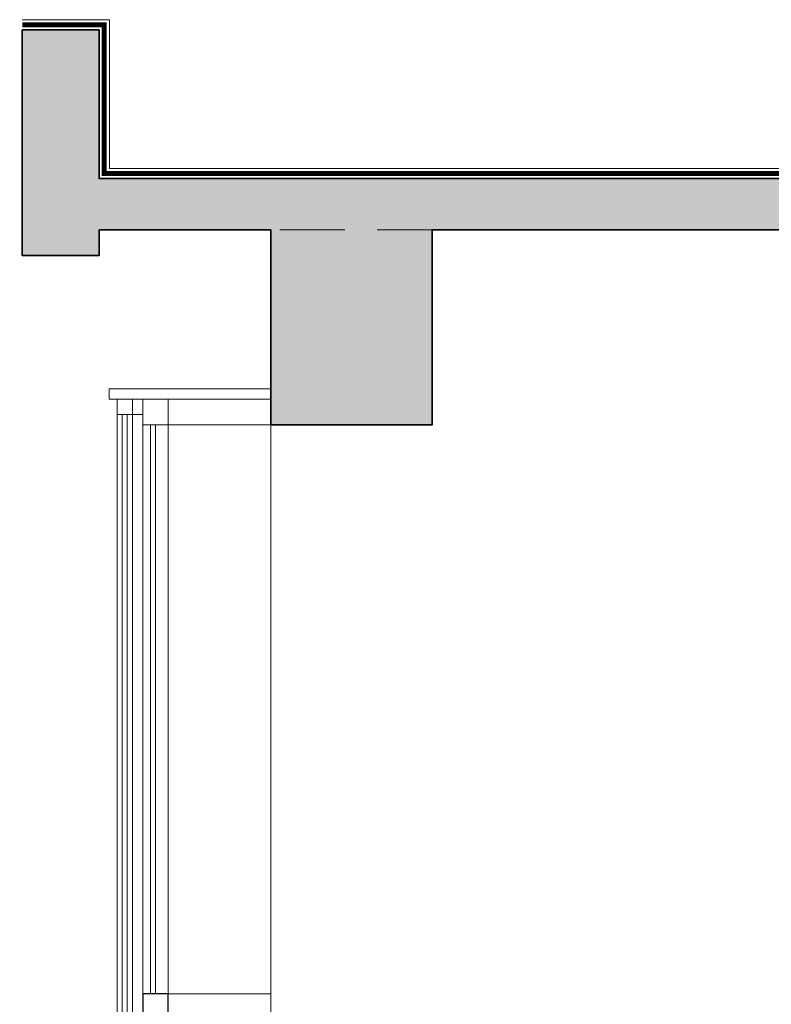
# Model space of a CAD drawing. Header units: millimetres. Extents: x 16698 to 93787, y -21104 to 39413.
# Tile 137 of 256: x 25720 to 25867, y 9875 to 10067. Entities that reach past the tile are written whole.
import ezdxf

# ---------------------------------------------------------------- set-up
doc = ezdxf.new("R2010")
doc.units = ezdxf.units.MM
doc.linetypes.add('HIDDEN', pattern=[9.525, 6.35, -3.175])
for name, color, linetype, lineweight in [('!MODUS_HATCH_ŚCIANA', 254, 'Continuous', 9), ('!MODUS_OPIS', 3, 'Continuous', 13), ('__MODUS_ŚCIANY', 2, 'Continuous', 35), ('Cienka', 3, 'Continuous', 9), ('Okna', 3, 'Continuous', 13), ('Widok', 1, 'Continuous', 15)]:
    doc.layers.add(name, color=color, linetype=linetype, lineweight=lineweight)

msp = doc.modelspace()

# ---------------------------------------------------------------- hatches: boundary and pattern name
at = {"layer": '!MODUS_HATCH_ŚCIANA', "ltscale": 2}
h = msp.add_hatch(color=256, dxfattribs=at)
h.dxf.hatch_style = 1
h.paths.add_polyline_path([(26190.60707, 10026.23322), (26800.60707, 10026.23322), (26800.60707, 9742.23322), (26840.60707, 9742.23322), (26840.60707, 10026.23322), (26848.60707, 10026.23322), (26848.60707, 10062.23322), (26833.60707, 10062.23322), (26833.60707, 10036.23322), (26689.60707, 10036.23322), (26689.60707, 10062.23322), (26674.60707, 10062.23322), (26674.60707, 10036.23322), (26530.60707, 10036.23322), (26530.60707, 10062.23322), (26515.60707, 10062.23322), (26515.60707, 10036.23322), (26371.60707, 10036.23322), (26371.60707, 10062.23322), (26356.60707, 10062.23322), (26356.60707, 10036.23322), (26212.60707, 10036.23322), (26212.60707, 10062.23322), (26197.60707, 10062.23322), (26197.60707, 10036.23322), (26053.60707, 10036.23322), (26053.60707, 10062.23322), (26038.60707, 10062.23322), (26038.60707, 10036.23322), (25894.60707, 10036.23322), (25894.60707, 10062.23322), (25879.60707, 10062.23322), (25879.60707, 10036.23322), (25735.60707, 10036.23322), (25735.60707, 10065.23322), (25720.60707, 10065.23322), (25720.60707, 10021.23322), (25735.60707, 10021.23322), (25735.60707, 10026.23322), (25769.10707, 10026.23322), (25769.10707, 9988.23322), (25800.60707, 9988.23322), (25800.60707, 10026.23322), (26160.60707, 10026.23322), (26160.60707, 9958.23322), (26190.60707, 9958.23322)])

# ---------------------------------------------------------------- linework, layer by layer
at = {"layer": '!MODUS_OPIS', "linetype": 'HIDDEN', "ltscale": 2}
msp.add_lwpolyline([(25751.78657, 10026.23322), (26989.47062, 10026.23322)], dxfattribs=at)
msp.add_lwpolyline([(25751.78657, 10026.23322), (26989.47062, 10026.23322)], dxfattribs=at)
at = {"layer": '__MODUS_ŚCIANY'}
for points in [[(25720.60707, 10065.23322), (25720.60707, 10021.23322), (25735.60707, 10021.23322), (25735.60707, 10026.23322), (25769.10707, 10026.23322)], [(25720.60707, 10065.23322), (25735.60707, 10065.23322), (25735.60707, 10036.23322), (25879.60707, 10036.23322), (25879.60707, 10062.23322), (25894.60707, 10062.23322), (25894.60707, 10036.23322), (26038.60707, 10036.23322), (26038.60707, 10062.23322), (26053.60707, 10062.23322), (26053.60707, 10036.23322), (26197.60707, 10036.23322)], [(25720.60707, 10065.23322), (25735.60707, 10065.23322), (25735.60707, 10036.23322), (25879.60707, 10036.23322), (25879.60707, 10062.23322), (25894.60707, 10062.23322), (25894.60707, 10036.23322), (26038.60707, 10036.23322), (26038.60707, 10062.23322), (26053.60707, 10062.23322), (26053.60707, 10036.23322), (26197.60707, 10036.23322)], [(25800.60707, 10026.23322), (25800.60707, 9988.23322), (25769.10707, 9988.23322), (25769.10707, 10026.23322)], [(26190.60707, 9958.23322), (26160.60707, 9958.23322), (26160.60707, 10026.23322), (25800.60707, 10026.23322)]]:
    msp.add_lwpolyline(points, dxfattribs=at)
at = {"layer": 'Cienka'}
msp.add_lwpolyline([(25720.60707, 10067.23322), (25737.60707, 10067.23322), (25737.60707, 10038.23322), (25877.60707, 10038.23322), (25877.60707, 10064.23322), (25896.60707, 10064.23322), (25896.60707, 10038.23322), (26036.60707, 10038.23322), (26036.60707, 10064.23322), (26055.60707, 10064.23322), (26055.60707, 10038.23322), (26195.60707, 10038.23322)], dxfattribs=at)
at = {"layer": 'Cienka', "linetype": 'HIDDEN', "const_width": 1}
msp.add_lwpolyline([(25720.60707, 10066.23322), (25736.60707, 10066.23322), (25736.60707, 10037.23322), (25878.60707, 10037.23322), (25878.60707, 10063.23322), (25895.60707, 10063.23322), (25895.60707, 10037.23322), (26037.60707, 10037.23322), (26037.60707, 10063.23322), (26054.60707, 10063.23322), (26054.60707, 10037.23322), (26196.60707, 10037.23322)], dxfattribs=at)
at = {"layer": 'DEFPOINTS'}
msp.add_lwpolyline([(25749.10707, 9877.23322), (25744.10707, 9877.23322), (25744.10707, 9872.23322), (25749.10707, 9872.23322)], close=True, dxfattribs=at)
at = {"layer": 'Okna', "ltscale": 2}
for points in [[(25749.10707, 9993.23322), (25744.10707, 9993.23322), (25744.10707, 9988.23322), (25749.10707, 9988.23322)], [(25749.10707, 9993.23322), (25769.10707, 9993.23322), (25769.10707, 9988.23322), (25749.10707, 9988.23322)], [(25744.10707, 9872.23322), (25749.10707, 9872.23322), (25749.10707, 9877.23322), (25744.10707, 9877.23322)]]:
    msp.add_lwpolyline(points, close=True, dxfattribs=at)
for points in [[(25744.10707, 9988.23322), (25744.10707, 9877.23322)], [(25745.60707, 9988.23322), (25745.60707, 9877.23322)], [(25746.60707, 9988.23322), (25746.60707, 9877.23322)], [(25749.10707, 9988.23322), (25749.10707, 9877.23322), (25769.10707, 9877.23322)]]:
    msp.add_lwpolyline(points, dxfattribs=at)
at = {"layer": 'Widok', "ltscale": 2}
for points in [[(25769.10707, 10016.39424), (25769.10707, 9993.23322)], [(25739.10707, 9835.23322), (25739.10707, 9990.23322)], [(25740.10707, 9835.23322), (25740.10707, 9990.23322)], [(25741.10707, 9835.23322), (25741.10707, 9990.23322)], [(25742.10707, 9835.23322), (25742.10707, 9990.23322)], [(25742.10707, 9990.23322), (25744.10707, 9990.23322)], [(25769.10707, 9988.23322), (25769.10707, 9832.23322)]]:
    msp.add_lwpolyline(points, dxfattribs=at)
for points in [[(25769.10707, 9993.23322), (25737.56249, 9993.23322), (25737.56249, 9995.23322), (25769.10707, 9995.23322)], [(25742.10707, 9993.23322), (25739.10707, 9993.23322), (25739.10707, 9990.23322), (25742.10707, 9990.23322)]]:
    msp.add_lwpolyline(points, close=True, dxfattribs=at)

doc.saveas('drawing.dxf')
